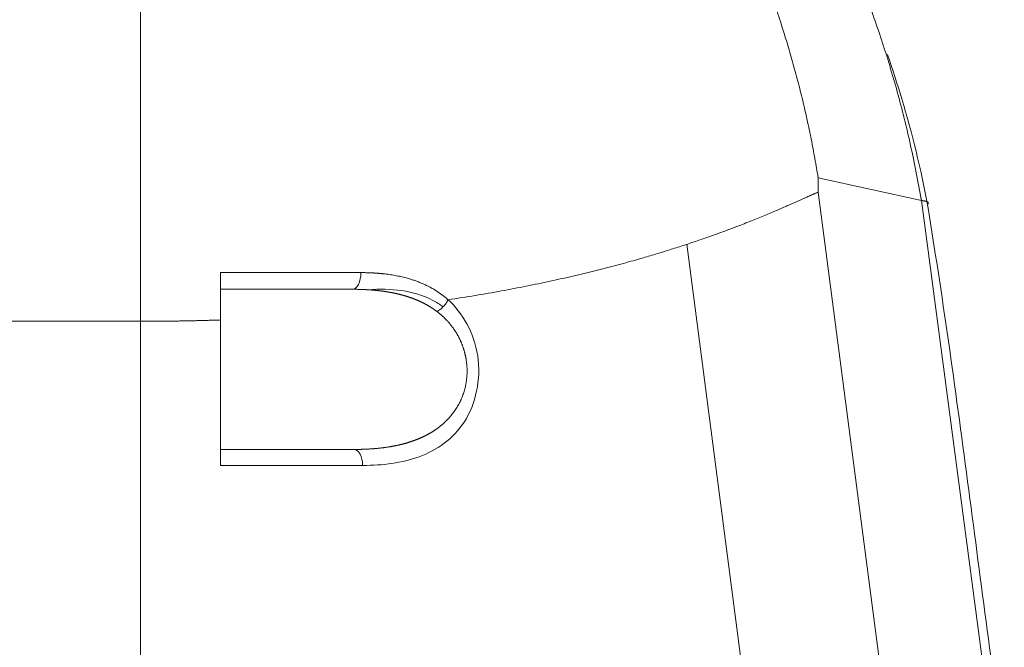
# Model space of a CAD drawing. Header units: millimetres. Extents: x 176 to 9387, y -11044 to -3322.
# Tile 177 of 256: x 8448 to 8509, y -10304 to -10265. Entities that reach past the tile are written whole.
import ezdxf

# ---------------------------------------------------------------- set-up
doc = ezdxf.new("R2010")
doc.units = ezdxf.units.MM
doc.header["$LTSCALE"] = 0.3175
doc.layers.add('1轮廓实线层', color=7, linetype='Continuous', lineweight=18)

msp = doc.modelspace()

# ---------------------------------------------------------------- linework, layer by layer
at = {"layer": '1轮廓实线层'}
for p, q in [((8497.66631, -10274.93052), (8504.10974, -10276.33885)), ((8497.66631, -10274.93052), (8497.66631, -10275.81507)), ((8503.21431, -10318.31453), (8497.6663, -10275.81507)), ((8504.08801, -10276.21024), (8504.10974, -10276.33885)), ((8504.10974, -10276.33885), (8509.10783, -10314.11563)), ((8495.21591, -10323.06893), (8489.4723, -10279.07103)), ((8474.56371, -10282.53551), (8474.56406, -10282.53528)), ((8455.35631, -10283.87988), (8373.60227, -10283.87988)), ((8455.35631, -10283.87988), (8455.35631, -10331.87986))]:
    msp.add_line(p, q, dxfattribs=at)
for centre, major_axis, ratio, start_param, end_param in [((8468.58676, -10280.87988), (0, 1), 0.53472777, 3.14159265, 4.75277055), ((8468.69993, -10292.87988), (0, -1), 0.53244875, 1.57245244, 3.14159265)]:
    msp.add_ellipse(centre, major_axis=major_axis, ratio=ratio, start_param=start_param, end_param=end_param, dxfattribs=at)
for points, degree in [([(8504.10974, -10276.33885), (8502.03881, -10264.08471), (8497.39773, -10253.36705), (8491.01328, -10244.33827), (8483.71224, -10237.15076), (8476.3214, -10231.9569)], 5), ([(8475.14076, -10233.4173), (8481.53369, -10239.21271), (8487.53315, -10246.84163), (8492.58868, -10255.72417), (8496.14988, -10265.28043), (8497.66631, -10274.93052)], 5), ([(8497.66631, -10275.81507), (8496.2817, -10276.39978), (8493.42164, -10277.80672), (8488.94366, -10279.59334), (8482.70528, -10281.31704), (8474.56406, -10282.53528)], 5), ([(8468.58676, -10281.87988), (8466.04016, -10281.87988), (8463.31082, -10281.87988), (8460.35631, -10281.87988)], 3), ([(8460.35631, -10283.79668), (8459.39066, -10283.82928), (8458.40794, -10283.85424), (8457.40805, -10283.87122), (8456.39088, -10283.87988), (8455.35631, -10283.87988)], 5), ([(8460.35631, -10291.87988), (8463.34374, -10291.87988), (8466.11879, -10291.87988), (8468.69993, -10291.87988)], 3)]:
    msp.add_open_spline(points, degree=degree, dxfattribs=at)
for points, degree, knots in [([(8455.35631, -10283.87988), (8455.35631, -10281.52591), (8455.35631, -10276.81298), (8455.35631, -10269.78254), (8455.35631, -10262.6051), (8455.35631, -10255.88205), (8455.35631, -10251.56528), (8455.35631, -10249.33848), (8455.35631, -10249.03769)], 5, [0, 0, 0, 0, 0, 0, 0.31673928, 0.63347855, 0.95021783, 1, 1, 1, 1, 1, 1]), ([(8504.49798, -10276.59466), (8504.07544, -10274.35722), (8503.31252, -10271.21584), (8502.31328, -10268.13866), (8501.99414, -10267.22475)], 3, [0, 0, 0, 0, 0.70073415, 1, 1, 1, 1]), ([(8504.4981, -10276.59453), (8504.5207, -10276.57027), (8504.55473, -10276.52084), (8504.55799, -10276.46557), (8504.49922, -10276.41049), (8504.36216, -10276.37057), (8504.22779, -10276.35047), (8504.15074, -10276.34239), (8504.10974, -10276.33885)], 5, [0, 0, 0, 0, 0, 0, 0.30364034, 0.65182017, 0.82591008, 1, 1, 1, 1, 1, 1]), ([(8509.28855, -10311.36838), (8508.54245, -10305.53455), (8507.37776, -10296.78449), (8505.83304, -10285.11212), (8504.93194, -10279.2925), (8504.46046, -10276.38719)], 3, [0, 0, 0, 0, 0.49958987, 0.74988621, 1, 1, 1, 1]), ([(8460.35631, -10283.79668), (8460.35631, -10283.15768), (8460.35631, -10282.51858), (8460.35631, -10281.53057), (8460.35631, -10281.18134), (8460.35631, -10280.83227)], 3, [0, 0, 0, 0, 0.64647055, 0.64647055, 1, 1, 1, 1]), ([(8460.35631, -10280.83227), (8460.38099, -10280.83229), (8460.43033, -10280.83232), (8460.50424, -10280.83237), (8460.57804, -10280.83241), (8460.65172, -10280.83246), (8460.72528, -10280.8325), (8460.79872, -10280.83254), (8460.87204, -10280.83258), (8460.94525, -10280.83262), (8461.01833, -10280.83266), (8461.09129, -10280.83269), (8461.16414, -10280.83273), (8461.23686, -10280.83276), (8461.30947, -10280.8328), (8461.38196, -10280.83283), (8461.45433, -10280.83287), (8461.52658, -10280.8329), (8461.59871, -10280.83293), (8461.67073, -10280.83296), (8461.74262, -10280.83299), (8461.8144, -10280.83303), (8461.88606, -10280.83306), (8461.9576, -10280.83309), (8462.02902, -10280.83312), (8462.10033, -10280.83315), (8462.17151, -10280.83318), (8462.24258, -10280.83322), (8462.31353, -10280.83325), (8462.38436, -10280.83328), (8462.45508, -10280.83331), (8462.52567, -10280.83335), (8462.59615, -10280.83338), (8462.66651, -10280.83341), (8462.73675, -10280.83345), (8462.80688, -10280.83348), (8462.87689, -10280.83352), (8462.94678, -10280.83355), (8463.01655, -10280.83359), (8463.08621, -10280.83363), (8463.15575, -10280.83367), (8463.22517, -10280.8337), (8463.29447, -10280.83374), (8463.36366, -10280.83378), (8463.43273, -10280.83382), (8463.50168, -10280.83386), (8463.57052, -10280.83391), (8463.63924, -10280.83395), (8463.70784, -10280.83399), (8463.77633, -10280.83404), (8463.8447, -10280.83408), (8463.91295, -10280.83413), (8463.98109, -10280.83418), (8464.04911, -10280.83422), (8464.11702, -10280.83427), (8464.1848, -10280.83432), (8464.25248, -10280.83437), (8464.32003, -10280.83442), (8464.38747, -10280.83448), (8464.4548, -10280.83453), (8464.52201, -10280.83458), (8464.5891, -10280.83464), (8464.65608, -10280.83469), (8464.72294, -10280.83475), (8464.78968, -10280.83481), (8464.85631, -10280.83487), (8464.92283, -10280.83492), (8464.98923, -10280.83498), (8465.05551, -10280.83504), (8465.12168, -10280.83511), (8465.18774, -10280.83517), (8465.25368, -10280.83523), (8465.3195, -10280.83529), (8465.38521, -10280.83536), (8465.4508, -10280.83542), (8465.51628, -10280.83549), (8465.58165, -10280.83555), (8465.6469, -10280.83562), (8465.71204, -10280.83569), (8465.77706, -10280.83575), (8465.84197, -10280.83582), (8465.90676, -10280.83589), (8465.97144, -10280.83596), (8466.03601, -10280.83603), (8466.10046, -10280.8361), (8466.1648, -10280.83617), (8466.22902, -10280.83624), (8466.29313, -10280.83632), (8466.35713, -10280.83639), (8466.42102, -10280.83646), (8466.48479, -10280.83653), (8466.54844, -10280.83661), (8466.61199, -10280.83668), (8466.67542, -10280.83675), (8466.73874, -10280.83683), (8466.80194, -10280.8369), (8466.86503, -10280.83698), (8466.92801, -10280.83705), (8466.99088, -10280.83712), (8467.05363, -10280.8372), (8467.11628, -10280.83727), (8467.17881, -10280.83735), (8467.24122, -10280.83742), (8467.30353, -10280.83749), (8467.36572, -10280.83757), (8467.4278, -10280.83764), (8467.48977, -10280.83772), (8467.55163, -10280.83779), (8467.61338, -10280.83786), (8467.67501, -10280.83793), (8467.73654, -10280.83801), (8467.79795, -10280.83808), (8467.85925, -10280.83815), (8467.92044, -10280.83822), (8467.98152, -10280.83829), (8468.04248, -10280.83836), (8468.10334, -10280.83843), (8468.16409, -10280.8385), (8468.22472, -10280.83857), (8468.28525, -10280.83864), (8468.34566, -10280.83871), (8468.40597, -10280.83877), (8468.46616, -10280.83884), (8468.52624, -10280.83891), (8468.58622, -10280.83897), (8468.64608, -10280.83903), (8468.70584, -10280.8391), (8468.76548, -10280.83916), (8468.82502, -10280.83922), (8468.88444, -10280.83928), (8468.94376, -10280.83934), (8469.00297, -10280.8394), (8469.06207, -10280.83945), (8469.10139, -10280.83949), (8469.12105, -10280.83951)], 3, [0, 0, 0, 0, 0.00793626, 0.01586474, 0.02378553, 0.03169867, 0.03960424, 0.0475023, 0.05539291, 0.06327615, 0.07115207, 0.07902074, 0.08688222, 0.09473658, 0.10258387, 0.11042416, 0.1182575, 0.12608396, 0.13390361, 0.14171649, 0.14952267, 0.15732221, 0.16511516, 0.17290159, 0.18068155, 0.1884551, 0.19622229, 0.20398318, 0.21173784, 0.2194863, 0.22722863, 0.23496489, 0.24269512, 0.25041938, 0.25813772, 0.2658502, 0.27355686, 0.28125777, 0.28895296, 0.2966425, 0.30432643, 0.3120048, 0.31967766, 0.32734507, 0.33500706, 0.34266369, 0.350315, 0.35796105, 0.36560188, 0.37323753, 0.38086806, 0.3884935, 0.39611391, 0.40372932, 0.41133978, 0.41894534, 0.42654604, 0.43414193, 0.44173303, 0.44931941, 0.45690109, 0.46447812, 0.47205055, 0.4796184, 0.48718173, 0.49474056, 0.50229495, 0.50984493, 0.51739053, 0.5249318, 0.53246877, 0.54000148, 0.54752997, 0.55505428, 0.56257443, 0.57009046, 0.57760242, 0.58511033, 0.59261423, 0.60011416, 0.60761014, 0.6151022, 0.6225904, 0.63007474, 0.63755528, 0.64503203, 0.65250503, 0.65997432, 0.66743991, 0.67490185, 0.68236016, 0.68981487, 0.69726601, 0.7047136, 0.71215769, 0.71959828, 0.72703543, 0.73446914, 0.74189944, 0.74932637, 0.75674995, 0.7641702, 0.77158716, 0.77900084, 0.78641127, 0.79381847, 0.80122248, 0.80862331, 0.81602098, 0.82341552, 0.83080696, 0.83819531, 0.84558059, 0.85296284, 0.86034206, 0.86771829, 0.87509154, 0.88246183, 0.88982919, 0.89719363, 0.90455517, 0.91191384, 0.91926964, 0.92662261, 0.93397275, 0.94132009, 0.94866465, 0.95600644, 0.96334548, 0.97068178, 0.97801537, 0.98534626, 0.99267446, 1, 1, 1, 1]), ([(8469.12105, -10280.83951), (8469.13954, -10280.83954), (8469.17646, -10280.83962), (8469.23163, -10280.83997), (8469.28653, -10280.8405), (8469.34115, -10280.84122), (8469.39548, -10280.84214), (8469.44953, -10280.84325), (8469.50331, -10280.84455), (8469.5568, -10280.84604), (8469.61001, -10280.84772), (8469.66295, -10280.84959), (8469.71561, -10280.85165), (8469.76799, -10280.85391), (8469.82009, -10280.85635), (8469.87192, -10280.85898), (8469.92347, -10280.8618), (8469.97475, -10280.86481), (8470.02576, -10280.86801), (8470.07649, -10280.87139), (8470.12694, -10280.87497), (8470.17713, -10280.87873), (8470.22704, -10280.88268), (8470.27668, -10280.88682), (8470.32605, -10280.89114), (8470.37515, -10280.89565), (8470.42399, -10280.90035), (8470.47255, -10280.90524), (8470.52084, -10280.91031), (8470.56887, -10280.91557), (8470.72579, -10280.93345), (8470.98736, -10280.96857), (8471.3474, -10281.03062), (8471.69511, -10281.10459), (8472.00182, -10281.18285), (8472.27016, -10281.26209), (8472.50269, -10281.33927), (8472.72898, -10281.42299), (8472.9491, -10281.5132), (8473.16313, -10281.60986), (8473.32516, -10281.69015), (8473.43811, -10281.74959), (8473.50419, -10281.78538), (8473.5695, -10281.8218), (8473.63403, -10281.85883), (8473.69779, -10281.89647), (8473.76077, -10281.93473), (8473.823, -10281.97361), (8473.88446, -10282.0131), (8473.94516, -10282.0532), (8474.0051, -10282.09393), (8474.06429, -10282.13527), (8474.12273, -10282.17722), (8474.18042, -10282.2198), (8474.23737, -10282.26299), (8474.29357, -10282.3068), (8474.34904, -10282.35122), (8474.40376, -10282.39627), (8474.45775, -10282.44195), (8474.51104, -10282.4882), (8474.54607, -10282.51966), (8474.56354, -10282.53535)], 3, [0, 0, 0, 0, 0.00908066, 0.01812701, 0.02713907, 0.03611691, 0.04506058, 0.05397011, 0.06284556, 0.07168698, 0.08049443, 0.08926794, 0.09800757, 0.10671338, 0.11538541, 0.12402371, 0.13262835, 0.14119936, 0.14973681, 0.15824076, 0.16671125, 0.17514834, 0.1835521, 0.19192257, 0.20025982, 0.2085639, 0.21683487, 0.22507281, 0.23327776, 0.24144979, 0.24958896, 0.31350896, 0.37610145, 0.43740694, 0.49746847, 0.54083204, 0.5835969, 0.6257858, 0.66742259, 0.70853236, 0.74914149, 0.76235154, 0.77548421, 0.78854058, 0.80152172, 0.81442875, 0.82726283, 0.84002512, 0.85271684, 0.86533923, 0.87789357, 0.89038117, 0.90280336, 0.91516154, 0.92745712, 0.93969155, 0.95186633, 0.96398297, 0.97604305, 0.98804818, 1, 1, 1, 1]), ([(8473.86876, -10283.26665), (8473.85969, -10283.25976), (8473.84152, -10283.24597), (8473.81408, -10283.22551), (8473.78645, -10283.20517), (8473.75863, -10283.18498), (8473.73061, -10283.16493), (8473.7024, -10283.14502), (8473.67399, -10283.12526), (8473.64538, -10283.10564), (8473.61658, -10283.08617), (8473.58759, -10283.06684), (8473.5584, -10283.04765), (8473.52902, -10283.02861), (8473.49944, -10283.00972), (8473.46966, -10282.99097), (8473.43969, -10282.97237), (8473.40953, -10282.95392), (8473.37917, -10282.93561), (8473.34862, -10282.91745), (8473.31787, -10282.89945), (8473.28692, -10282.88159), (8473.25578, -10282.86388), (8473.22445, -10282.84632), (8473.19292, -10282.82891), (8473.16119, -10282.81165), (8473.12927, -10282.79454), (8473.09716, -10282.77759), (8473.06485, -10282.76078), (8473.03234, -10282.74413), (8472.99964, -10282.72763), (8472.96675, -10282.71129), (8472.93366, -10282.69509), (8472.90037, -10282.67905), (8472.86689, -10282.66317), (8472.83321, -10282.64744), (8472.79934, -10282.63186), (8472.76528, -10282.61644), (8472.73102, -10282.60117), (8472.69656, -10282.58606), (8472.66191, -10282.57111), (8472.62706, -10282.55631), (8472.59202, -10282.54167), (8472.55679, -10282.52718), (8472.52136, -10282.51285), (8472.48573, -10282.49868), (8472.44991, -10282.48466), (8472.41389, -10282.4708), (8472.37768, -10282.4571), (8472.34127, -10282.44356), (8472.30467, -10282.43018), (8472.26788, -10282.41695), (8472.23088, -10282.40389), (8472.1937, -10282.39098), (8472.15631, -10282.37823), (8472.11874, -10282.36564), (8472.08097, -10282.35321), (8472.043, -10282.34094), (8472.00484, -10282.32883), (8471.96648, -10282.31688), (8471.92793, -10282.30509), (8471.88918, -10282.29346), (8471.85024, -10282.282), (8471.8111, -10282.27069), (8471.77177, -10282.25954), (8471.73224, -10282.24855), (8471.69252, -10282.23773), (8471.6526, -10282.22706), (8471.61248, -10282.21656), (8471.57218, -10282.20621), (8471.53167, -10282.19603), (8471.49098, -10282.18601), (8471.45008, -10282.17615), (8471.40899, -10282.16646), (8471.36771, -10282.15692), (8471.32623, -10282.14755), (8471.28456, -10282.13834), (8471.24269, -10282.12929), (8471.20063, -10282.1204), (8471.15837, -10282.11168), (8471.11591, -10282.10311), (8471.07327, -10282.09471), (8471.03042, -10282.08647), (8470.98738, -10282.07839), (8470.94415, -10282.07048), (8470.90072, -10282.06273), (8470.85709, -10282.05513), (8470.81328, -10282.0477), (8470.76926, -10282.04044), (8470.72505, -10282.03333), (8470.68065, -10282.02639), (8470.63605, -10282.01961), (8470.59125, -10282.01299), (8470.54626, -10282.00653), (8470.50108, -10282.00024), (8470.4557, -10281.9941), (8470.41012, -10281.98813), (8470.36435, -10281.98232), (8470.31839, -10281.97667), (8470.27223, -10281.97119), (8470.22587, -10281.96586), (8470.17932, -10281.9607), (8470.13258, -10281.95569), (8470.08564, -10281.95085), (8470.0385, -10281.94617), (8469.99117, -10281.94165), (8469.94365, -10281.93729), (8469.89592, -10281.93309), (8469.84801, -10281.92906), (8469.7999, -10281.92518), (8469.75159, -10281.92146), (8469.70309, -10281.91791), (8469.65439, -10281.91451), (8469.6055, -10281.91128), (8469.55642, -10281.9082), (8469.50714, -10281.90528), (8469.45766, -10281.90252), (8469.40799, -10281.89993), (8469.35812, -10281.89749), (8469.30806, -10281.89521), (8469.2578, -10281.89308), (8469.20735, -10281.89112), (8469.15671, -10281.88932), (8469.10586, -10281.88767), (8469.05483, -10281.88618), (8469.00359, -10281.88485), (8468.95217, -10281.88368), (8468.90055, -10281.88266), (8468.84873, -10281.8818), (8468.79672, -10281.8811), (8468.74451, -10281.88055), (8468.69211, -10281.88017), (8468.63951, -10281.87992), (8468.60436, -10281.87989), (8468.58676, -10281.87988)], 3, [0, 0, 0, 0, 0.006179, 0.01237635, 0.01859216, 0.0248265, 0.03107946, 0.03735115, 0.04364162, 0.04995099, 0.05627932, 0.06262671, 0.06899323, 0.07537897, 0.08178402, 0.08820844, 0.09465233, 0.10111576, 0.10759881, 0.11410155, 0.12062408, 0.12716646, 0.13372876, 0.14031107, 0.14691346, 0.153536, 0.16017877, 0.16684184, 0.17352528, 0.18022916, 0.18695355, 0.19369853, 0.20046415, 0.2072505, 0.21405764, 0.22088564, 0.22773455, 0.23460446, 0.24149542, 0.24840751, 0.25534078, 0.26229529, 0.26927112, 0.27626833, 0.28328697, 0.29032711, 0.29738881, 0.30447213, 0.31157712, 0.31870386, 0.3258524, 0.33302279, 0.3402151, 0.34742938, 0.35466569, 0.36192408, 0.36920461, 0.37650733, 0.38383231, 0.39117959, 0.39854923, 0.40594127, 0.41335579, 0.42079281, 0.42825241, 0.43573462, 0.44323951, 0.45076711, 0.45831748, 0.46589068, 0.47348674, 0.48110571, 0.48874766, 0.49641261, 0.50410063, 0.51181175, 0.51954603, 0.52730351, 0.53508423, 0.54288824, 0.55071559, 0.55856631, 0.56644046, 0.57433808, 0.58225921, 0.59020389, 0.59817216, 0.60616407, 0.61417967, 0.62221898, 0.63028206, 0.63836893, 0.64647965, 0.65461425, 0.66277278, 0.67095526, 0.67916175, 0.68739227, 0.69564688, 0.70392559, 0.71222846, 0.72055552, 0.7289068, 0.73728235, 0.74568219, 0.75410637, 0.76255492, 0.77102788, 0.77952528, 0.78804715, 0.79659353, 0.80516446, 0.81375996, 0.82238008, 0.83102484, 0.83969428, 0.84838843, 0.85710732, 0.86585099, 0.87461946, 0.88341277, 0.89223095, 0.90107404, 0.90994205, 0.91883502, 0.92775299, 0.93669598, 0.94566402, 0.95465715, 0.96367538, 0.97271875, 0.9817873, 0.99088104, 1, 1, 1, 1]), ([(8474.25328, -10282.97623), (8474.0524, -10282.82604), (8473.84158, -10282.69396), (8473.00873, -10282.25105), (8472.35479, -10282.06264), (8470.98974, -10281.86629), (8470.29585, -10281.85595), (8469.58522, -10281.91139)], 3, [0, 0, 0, 0, 0.15349401, 0.15349401, 0.5815987, 0.5815987, 1, 1, 1, 1]), ([(8474.56406, -10282.53528), (8475.46834, -10283.34), (8476.19354, -10284.57659), (8476.63344, -10287.49216), (8476.28559, -10289.06273), (8474.87715, -10291.23554), (8473.86116, -10291.92723), (8471.66896, -10292.73707), (8470.49123, -10292.87697), (8469.23237, -10292.87822)], 3, [0, 0, 0, 0, 0.25, 0.25, 0.5, 0.5, 0.75, 0.75, 1, 1, 1, 1]), ([(8474.56371, -10282.53551), (8474.54724, -10282.57059), (8474.52865, -10282.60629), (8474.48729, -10282.67811), (8474.46452, -10282.71423), (8474.41516, -10282.78589), (8474.38857, -10282.82143), (8474.33213, -10282.89095), (8474.30229, -10282.92492), (8474.24013, -10282.99032), (8474.20782, -10283.02175), (8474.14164, -10283.08124), (8474.10777, -10283.10931), (8474.03945, -10283.16147), (8474.00499, -10283.18557), (8473.93641, -10283.22941), (8473.9023, -10283.24917), (8473.86876, -10283.26669)], 3, [0, 0, 0, 0, 0.125, 0.125, 0.25, 0.25, 0.375, 0.375, 0.5, 0.5, 0.625, 0.625, 0.75, 0.75, 0.875, 0.875, 1, 1, 1, 1]), ([(8468.69993, -10291.87988), (8468.71979, -10291.87986), (8468.75947, -10291.87982), (8468.8188, -10291.87952), (8468.87789, -10291.87903), (8468.93673, -10291.87834), (8468.99532, -10291.87746), (8469.05366, -10291.87637), (8469.11175, -10291.87509), (8469.16959, -10291.87361), (8469.22717, -10291.87194), (8469.28451, -10291.87006), (8469.3416, -10291.86798), (8469.39844, -10291.86571), (8469.45502, -10291.86323), (8469.51136, -10291.86056), (8469.56745, -10291.85768), (8469.62328, -10291.85461), (8469.67887, -10291.85133), (8469.7342, -10291.84785), (8469.78929, -10291.84418), (8469.84412, -10291.8403), (8469.89871, -10291.83621), (8469.95304, -10291.83193), (8470.00713, -10291.82744), (8470.06096, -10291.82276), (8470.11455, -10291.81787), (8470.16788, -10291.81277), (8470.22096, -10291.80748), (8470.2738, -10291.80198), (8470.32638, -10291.79628), (8470.37871, -10291.79037), (8470.4308, -10291.78427), (8470.48263, -10291.77795), (8470.53421, -10291.77144), (8470.58554, -10291.76472), (8470.63663, -10291.7578), (8470.68746, -10291.75067), (8470.73804, -10291.74335), (8470.78837, -10291.73581), (8470.83845, -10291.72807), (8470.88828, -10291.72013), (8470.93786, -10291.71199), (8470.98719, -10291.70364), (8471.03627, -10291.69509), (8471.0851, -10291.68633), (8471.13368, -10291.67737), (8471.18201, -10291.6682), (8471.23009, -10291.65883), (8471.27792, -10291.64926), (8471.32549, -10291.63948), (8471.37282, -10291.6295), (8471.4199, -10291.61932), (8471.46673, -10291.60893), (8471.51331, -10291.59834), (8471.55963, -10291.58754), (8471.60571, -10291.57654), (8471.65154, -10291.56534), (8471.69711, -10291.55394), (8471.74244, -10291.54233), (8471.78752, -10291.53051), (8471.83234, -10291.5185), (8471.87692, -10291.50628), (8471.92124, -10291.49386), (8471.96532, -10291.48124), (8472.00914, -10291.46842), (8472.05272, -10291.45539), (8472.09604, -10291.44216), (8472.13912, -10291.42873), (8472.18194, -10291.4151), (8472.22451, -10291.40127), (8472.26684, -10291.38724), (8472.30891, -10291.37301), (8472.35073, -10291.35857), (8472.39231, -10291.34394), (8472.43363, -10291.32911), (8472.4747, -10291.31408), (8472.51552, -10291.29884), (8472.55609, -10291.28341), (8472.59642, -10291.26779), (8472.63649, -10291.25196), (8472.67631, -10291.23593), (8472.71588, -10291.21971), (8472.7552, -10291.20329), (8472.79427, -10291.18668), (8472.83309, -10291.16987), (8472.87166, -10291.15286), (8472.90998, -10291.13566), (8472.94805, -10291.11826), (8472.98587, -10291.10066), (8473.02344, -10291.08288), (8473.06076, -10291.0649), (8473.09782, -10291.04672), (8473.13464, -10291.02836), (8473.17121, -10291.0098), (8473.20753, -10290.99105), (8473.2436, -10290.97211), (8473.27941, -10290.95297), (8473.31498, -10290.93365), (8473.3503, -10290.91414), (8473.38536, -10290.89444), (8473.42018, -10290.87455), (8473.45475, -10290.85447), (8473.48906, -10290.8342), (8473.52313, -10290.81375), (8473.55694, -10290.79311), (8473.59051, -10290.77229), (8473.62382, -10290.75128), (8473.65689, -10290.73008), (8473.6897, -10290.7087), (8473.72227, -10290.68714), (8473.75458, -10290.6654), (8473.78664, -10290.64348), (8473.81846, -10290.62137), (8473.85002, -10290.59908), (8473.88133, -10290.57662), (8473.9124, -10290.55397), (8473.94321, -10290.53115), (8473.97377, -10290.50815), (8474.00408, -10290.48498), (8474.03415, -10290.46162), (8474.06396, -10290.43809), (8474.09352, -10290.41439), (8474.12283, -10290.39052), (8474.15189, -10290.36647), (8474.1807, -10290.34225), (8474.20926, -10290.31786), (8474.23757, -10290.29329), (8474.26563, -10290.26856), (8474.29344, -10290.24366), (8474.321, -10290.2186), (8474.34831, -10290.19336), (8474.37537, -10290.16796), (8474.40218, -10290.1424), (8474.42874, -10290.11667), (8474.45505, -10290.09078), (8474.4811, -10290.06472), (8474.50691, -10290.03851), (8474.53247, -10290.01213), (8474.55778, -10289.98559), (8474.58283, -10289.9589), (8474.60764, -10289.93205), (8474.6322, -10289.90504), (8474.6565, -10289.87788), (8474.68056, -10289.85056), (8474.70437, -10289.82309), (8474.72792, -10289.79547), (8474.81182, -10289.69549), (8474.94873, -10289.51852), (8475.12438, -10289.25319), (8475.27853, -10288.97832), (8475.41115, -10288.69492), (8475.52222, -10288.404), (8475.61172, -10288.10664), (8475.67964, -10287.80394), (8475.72596, -10287.49707), (8475.75068, -10287.18719), (8475.75378, -10286.87552), (8475.73528, -10286.5633), (8475.70615, -10286.33705), (8475.68209, -10286.19559), (8475.67141, -10286.13732), (8475.65998, -10286.07916), (8475.64779, -10286.02111), (8475.63484, -10285.96319), (8475.62114, -10285.90539), (8475.60669, -10285.84773), (8475.59148, -10285.79021), (8475.57552, -10285.73285), (8475.5588, -10285.67565), (8475.54133, -10285.61862), (8475.5231, -10285.56176), (8475.50412, -10285.50509), (8475.48438, -10285.44861), (8475.46389, -10285.39234), (8475.44264, -10285.33627), (8475.42064, -10285.28041), (8475.39788, -10285.22478), (8475.37437, -10285.16938), (8475.3501, -10285.11423), (8475.32508, -10285.05931), (8475.29931, -10285.00465), (8475.27278, -10284.95026), (8475.24549, -10284.89613), (8475.21745, -10284.84228), (8475.18865, -10284.78871), (8475.15911, -10284.73543), (8475.1288, -10284.68245), (8475.09774, -10284.62978), (8475.06593, -10284.57742), (8475.03336, -10284.52539), (8475.00004, -10284.47368), (8474.96596, -10284.4223), (8474.93112, -10284.37127), (8474.89554, -10284.32058), (8474.85919, -10284.27025), (8474.8221, -10284.22029), (8474.78425, -10284.17069), (8474.74564, -10284.12147), (8474.70628, -10284.07263), (8474.66616, -10284.02418), (8474.62529, -10283.97613), (8474.58366, -10283.92848), (8474.54128, -10283.88125), (8474.49815, -10283.83442), (8474.45426, -10283.78802), (8474.40962, -10283.74205), (8474.36422, -10283.69652), (8474.31806, -10283.65142), (8474.27115, -10283.60678), (8474.22349, -10283.56258), (8474.17507, -10283.51885), (8474.1259, -10283.47558), (8474.07597, -10283.43279), (8474.02529, -10283.39047), (8473.97385, -10283.34864), (8473.92168, -10283.30725), (8473.88644, -10283.28021), (8473.86876, -10283.26665)], 3, [0, 0, 0, 0, 0.00430857, 0.00860354, 0.01288493, 0.01715276, 0.02140705, 0.02564781, 0.02987506, 0.03408881, 0.0382891, 0.04247593, 0.04664932, 0.05080929, 0.05495586, 0.05908906, 0.06320889, 0.06731538, 0.07140855, 0.07548842, 0.079555, 0.08360832, 0.0876484, 0.09167526, 0.09568891, 0.09968939, 0.10367671, 0.10765089, 0.11161196, 0.11555993, 0.11949483, 0.12341668, 0.1273255, 0.13122132, 0.13510415, 0.13897403, 0.14283097, 0.14667501, 0.15050615, 0.15432443, 0.15812987, 0.16192249, 0.16570233, 0.1694694, 0.17322373, 0.17696535, 0.18069428, 0.18441055, 0.18811418, 0.1918052, 0.19548365, 0.19914953, 0.20280289, 0.20644375, 0.21007214, 0.21368809, 0.21729162, 0.22088276, 0.22446155, 0.22802802, 0.23158218, 0.23512408, 0.23865375, 0.24217121, 0.24567649, 0.24916963, 0.25265066, 0.25611961, 0.25957652, 0.26302141, 0.26645432, 0.26987528, 0.27328434, 0.27668151, 0.28006683, 0.28344035, 0.2868021, 0.2901521, 0.2934904, 0.29681704, 0.30013204, 0.30343546, 0.30672732, 0.31000766, 0.31327653, 0.31653395, 0.31977997, 0.32301464, 0.32623798, 0.32945004, 0.33265087, 0.33584049, 0.33901896, 0.34218632, 0.3453426, 0.34848785, 0.35162212, 0.35474545, 0.35785788, 0.36095946, 0.36405024, 0.36713025, 0.37019955, 0.37325818, 0.37630619, 0.37934363, 0.38237055, 0.38538699, 0.38839301, 0.39138865, 0.39437396, 0.39734901, 0.40031382, 0.40326847, 0.406213, 0.40914746, 0.41207191, 0.41498641, 0.417891, 0.42078574, 0.42367069, 0.42654591, 0.42941145, 0.43226736, 0.43511372, 0.43795057, 0.44077797, 0.44359599, 0.44640469, 0.44920412, 0.45199435, 0.45477545, 0.45754746, 0.46031047, 0.46306452, 0.4658097, 0.46854605, 0.47127365, 0.47399257, 0.47670287, 0.47940462, 0.48209789, 0.48478275, 0.48745926, 0.49012751, 0.49278755, 0.49543947, 0.49808333, 0.5213413, 0.54391673, 0.56587487, 0.58728663, 0.60822845, 0.62878202, 0.64903374, 0.66907391, 0.68899568, 0.70889391, 0.72886376, 0.74899938, 0.75282027, 0.75664935, 0.76048721, 0.76433443, 0.7681916, 0.7720593, 0.7759381, 0.77982857, 0.78373128, 0.78764677, 0.7915756, 0.79551832, 0.79947547, 0.80344759, 0.8074352, 0.81143883, 0.81545899, 0.81949619, 0.82355094, 0.82762374, 0.83171508, 0.83582543, 0.83995528, 0.8441051, 0.84827536, 0.8524665, 0.85667899, 0.86091325, 0.86516974, 0.86944888, 0.8737511, 0.8780768, 0.88242641, 0.88680031, 0.89119892, 0.89562262, 0.90007178, 0.9045468, 0.90904804, 0.91357585, 0.91813061, 0.92271266, 0.92732234, 0.93196, 0.93662596, 0.94132055, 0.9460441, 0.95079692, 0.95557931, 0.96039158, 0.96523403, 0.97010695, 0.97501063, 0.97994534, 0.98491136, 0.98990897, 0.99493843, 1, 1, 1, 1]), ([(8460.35631, -10292.88058), (8460.35631, -10292.54701), (8460.35631, -10292.21344), (8460.35631, -10289.18548), (8460.35631, -10286.49108), (8460.35631, -10283.79668)], 3, [0, 0, 0, 0, 0.11016165, 0.11016165, 1, 1, 1, 1]), ([(8469.23237, -10292.87822), (8469.20802, -10292.87825), (8469.15936, -10292.8783), (8469.08624, -10292.87837), (8469.0131, -10292.87844), (8468.93993, -10292.87851), (8468.86672, -10292.87858), (8468.79348, -10292.87864), (8468.72022, -10292.87871), (8468.64692, -10292.87878), (8468.57359, -10292.87884), (8468.50022, -10292.87891), (8468.42683, -10292.87897), (8468.35341, -10292.87903), (8468.27996, -10292.87909), (8468.20647, -10292.87915), (8468.13296, -10292.87921), (8468.05941, -10292.87927), (8467.98584, -10292.87933), (8467.91224, -10292.87938), (8467.8386, -10292.87944), (8467.76494, -10292.87949), (8467.69125, -10292.87955), (8467.61753, -10292.8796), (8467.54378, -10292.87965), (8467.47, -10292.8797), (8467.3962, -10292.87975), (8467.32236, -10292.8798), (8467.2485, -10292.87985), (8467.17461, -10292.87989), (8467.10069, -10292.87994), (8467.02674, -10292.87998), (8466.95277, -10292.88003), (8466.87877, -10292.88007), (8466.80474, -10292.88011), (8466.73069, -10292.88015), (8466.65661, -10292.88019), (8466.5825, -10292.88023), (8466.50836, -10292.88026), (8466.4342, -10292.8803), (8466.36002, -10292.88033), (8466.2858, -10292.88037), (8466.21156, -10292.8804), (8466.1373, -10292.88043), (8466.06301, -10292.88046), (8465.9887, -10292.88049), (8465.91436, -10292.88052), (8465.83999, -10292.88055), (8465.7656, -10292.88058), (8465.69119, -10292.8806), (8465.61675, -10292.88063), (8465.54229, -10292.88065), (8465.4678, -10292.88068), (8465.39329, -10292.8807), (8465.31876, -10292.88072), (8465.2442, -10292.88074), (8465.16962, -10292.88076), (8465.09502, -10292.88078), (8465.02039, -10292.8808), (8464.94574, -10292.88081), (8464.87107, -10292.88083), (8464.79638, -10292.88084), (8464.72166, -10292.88086), (8464.64692, -10292.88087), (8464.57216, -10292.88088), (8464.49738, -10292.88089), (8464.42258, -10292.8809), (8464.34775, -10292.88091), (8464.2729, -10292.88092), (8464.19804, -10292.88093), (8464.12315, -10292.88094), (8464.04824, -10292.88094), (8463.97331, -10292.88095), (8463.89836, -10292.88095), (8463.8234, -10292.88096), (8463.74841, -10292.88096), (8463.6734, -10292.88096), (8463.59837, -10292.88096), (8463.52332, -10292.88096), (8463.44826, -10292.88096), (8463.37317, -10292.88096), (8463.29807, -10292.88096), (8463.22294, -10292.88096), (8463.1478, -10292.88096), (8463.07264, -10292.88096), (8462.99746, -10292.88095), (8462.92227, -10292.88095), (8462.84706, -10292.88094), (8462.77183, -10292.88094), (8462.69658, -10292.88093), (8462.62131, -10292.88093), (8462.54603, -10292.88092), (8462.47073, -10292.88091), (8462.39542, -10292.8809), (8462.32008, -10292.88089), (8462.24474, -10292.88089), (8462.16937, -10292.88088), (8462.09399, -10292.88087), (8462.0186, -10292.88086), (8461.94319, -10292.88085), (8461.86776, -10292.88083), (8461.79232, -10292.88082), (8461.71686, -10292.88081), (8461.64139, -10292.8808), (8461.56591, -10292.88079), (8461.49041, -10292.88078), (8461.41489, -10292.88076), (8461.33937, -10292.88075), (8461.26382, -10292.88074), (8461.18827, -10292.88072), (8461.1127, -10292.88071), (8461.03712, -10292.8807), (8460.96153, -10292.88068), (8460.88592, -10292.88067), (8460.8103, -10292.88066), (8460.73467, -10292.88064), (8460.65902, -10292.88063), (8460.58337, -10292.88062), (8460.5077, -10292.8806), (8460.43202, -10292.88059), (8460.38154, -10292.88058), (8460.35631, -10292.88058)], 3, [0, 0, 0, 0, 0.00894082, 0.01787016, 0.02678808, 0.03569463, 0.04458986, 0.05347384, 0.06234661, 0.07120825, 0.08005879, 0.08889831, 0.09772686, 0.10654449, 0.11535126, 0.12414723, 0.13293247, 0.14170702, 0.15047095, 0.15922431, 0.16796717, 0.17669958, 0.18542161, 0.19413331, 0.20283474, 0.21152597, 0.22020705, 0.22887804, 0.23753901, 0.24619001, 0.25483111, 0.26346236, 0.27208384, 0.2806956, 0.28929769, 0.29789019, 0.30647316, 0.31504666, 0.32361075, 0.33216549, 0.34071094, 0.34924718, 0.35777425, 0.36629224, 0.37480118, 0.38330117, 0.39179224, 0.40027447, 0.40874793, 0.41721267, 0.42566877, 0.43411627, 0.44255526, 0.45098579, 0.45940793, 0.46782174, 0.47622728, 0.48462463, 0.49301385, 0.50139499, 0.50976813, 0.51813334, 0.52649067, 0.53484019, 0.54318198, 0.55151608, 0.55984258, 0.56816153, 0.57647299, 0.58477705, 0.59307376, 0.60136318, 0.60964539, 0.61792045, 0.62618842, 0.63444937, 0.64270338, 0.65095049, 0.65919079, 0.66742433, 0.67565118, 0.68387141, 0.69208509, 0.70029228, 0.70849304, 0.71668745, 0.72487557, 0.73305746, 0.7412332, 0.74940284, 0.75756646, 0.76572412, 0.77387589, 0.78202182, 0.790162, 0.79829649, 0.80642534, 0.81454863, 0.82266643, 0.83077879, 0.83888579, 0.84698749, 0.85508396, 0.86317525, 0.87126145, 0.87934261, 0.8874188, 0.89549009, 0.90355653, 0.9116182, 0.91967516, 0.92772747, 0.93577521, 0.94381843, 0.9518572, 0.95989159, 0.96792165, 0.97594746, 0.98396908, 0.99198657, 1, 1, 1, 1])]:
    msp.add_open_spline(points, degree=degree, knots=knots, dxfattribs=at)

doc.saveas('drawing.dxf')
